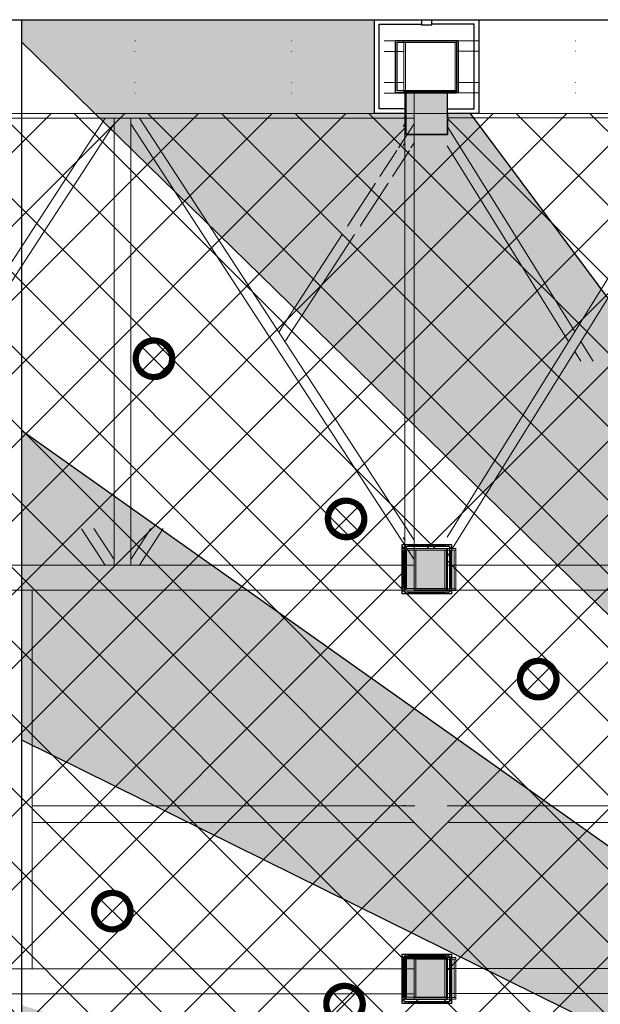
# Model space of a CAD drawing. Header units: millimetres. Extents: x -410 to 72073, y -3152 to 13830.
# Tile 30 of 92: x 4037 to 6823, y 9108 to 13830. Entities that reach past the tile are written whole.
import ezdxf

# ---------------------------------------------------------------- set-up
doc = ezdxf.new("R2010")
doc.units = ezdxf.units.MM
doc.linetypes.add('( Hidden )', pattern=[0.375, 0.25, -0.125])
for name, color, linetype, lineweight, true_color in [('A-CEILING-01', 7, 'Continuous', 5, 0xd56ca8), ('A-CEILING-08', 7, 'Continuous', 5, 0xd56ca8), ('M-MEP-ELLG-LIGHT', 5, 'Continuous', 15, 0x0000ff), ('XR-CP-DS$0$Level 24', 9, 'Continuous', 0, 0x808080)]:
    doc.layers.add(name, color=color, linetype=linetype, lineweight=lineweight, true_color=true_color)
doc.layers.add('A-CELING ELEMENT', color=1, linetype='Continuous')
doc.layers.add('Column', color=4, linetype='Continuous')
for name, color, linetype, lineweight in [('A-CLMN P', 1, 'Continuous', 30), ('A-FLOORING', 1, 'Continuous', 30), ('A-GENM', 13, 'Continuous', 9), ('A-HT', 253, 'Continuous', 30), ('A-LIGHT', 1, 'Continuous', 5), ('A-Wall & Column', 2, 'Continuous', 0), ('Q-SPCQ', 91, 'Continuous', 9), ('S-BEAM', 12, 'Continuous', 9)]:
    doc.layers.add(name, color=color, linetype=linetype, lineweight=lineweight)
doc.layers.add('RCP LAYOUT', color=9, linetype='Continuous', true_color=0x808080)
doc.layers.add('Z-TB-NONPLOT', color=9, linetype='Continuous', plot=False)
pattern_1 = [(45, (0, 0), (19.8873782, 72.9203868), [93.75, -18.75, 0, -18.75])]

# ---------------------------------------------------------------- blocks, each defined once
blk = doc.blocks.new('A$Cce852dd5')
at = {"layer": 'A-Wall & Column', "color": 8, "lineweight": 0, "true_color": 0x808080}
for p, q in [((-18, 9), (-18, 0)), ((-9, 18), (0, 18)), ((9, 18), (191, 18)), ((9, 15), (191, 15)), ((9, 12), (191, 12)), ((200, 18), (209, 18)), ((218, 9), (218, 0)), ((-18, -9), (-18, -191)), ((-15, -9), (-15, -191)), ((-12, -9), (-12, -191)), ((212, -9), (212, -191)), ((215, -9), (215, -191)), ((218, -9), (218, -191)), ((-18, -209), (-18, -200)), ((-9, -218), (0, -218)), ((9, -212), (191, -212)), ((9, -215), (191, -215)), ((9, -218), (191, -218)), ((209, -218), (200, -218)), ((218, -200), (218, -209))]:
    blk.add_line(p, q, dxfattribs=at)
for points in [[(0, 9), (-9, 18), (-18, 18), (-18, 9), (-9, 0)], [(-9, 0), (-18, 0), (-18, -9), (-9, -9)], [(9, 9), (9, 18), (0, 18), (0, 9)], [(200, 9), (200, 18), (191, 18), (191, 9)], [(209, 0), (218, 9), (218, 18), (209, 18), (200, 9)], [(209, -9), (218, -9), (218, 0), (209, 0)], [(-9, -191), (-18, -191), (-18, -200), (-9, -200)], [(-9, -200), (-18, -209), (-18, -218), (-9, -218), (0, -209)], [(0, -209), (0, -218), (9, -218), (9, -209)], [(191, -209), (191, -218), (200, -218), (200, -209)], [(200, -209), (209, -218), (218, -218), (218, -209), (209, -200)], [(209, -200), (218, -200), (218, -191), (209, -191)]]:
    blk.add_lwpolyline(points, dxfattribs=at)
blk.add_lwpolyline([(-9, -209), (209, -209), (209, 9), (-9, 9)], close=True, dxfattribs=at)
blk = doc.blocks.new('A$C81f607aa')
at = {"layer": 'A-HT', "true_color": 0x808080}
h = blk.add_hatch(color=8, dxfattribs=at)
h.dxf.hatch_style = 1
h.paths.add_polyline_path([(-9110, 13280), (-9110, 13480), (-9310, 13480), (-9310, 13280)])
at = {"layer": 'A-Wall & Column', "true_color": 0x808080}
h = blk.add_hatch(color=8, dxfattribs=at)
h.dxf.hatch_style = 1
h.paths.add_polyline_path([(-9109.9, 11294.2), (-9309.9, 11294.2), (-9309.9, 11094.2), (-9109.9, 11094.2)])
h = blk.add_hatch(color=8, dxfattribs=at)
h.dxf.hatch_style = 1
h.paths.add_polyline_path([(-9110, 9330), (-9310, 9330), (-9310, 9130), (-9110, 9130)])
at = {"layer": 'A-CLMN P', "color": 8, "lineweight": 25, "true_color": 0x808080}
for points in [[(-9310, 13380), (-9460, 13380), (-9460, 13830), (-9235, 13830), (-9235, 13805), (-9185, 13805), (-9185, 13830), (-8960, 13830), (-8960, 13380), (-9110, 13380)], [(-9310, 13402), (-9438, 13402), (-9438, 13808), (-9237, 13808)], [(-9110, 13402), (-8982, 13402), (-8982, 13808), (-9183, 13808)]]:
    blk.add_lwpolyline(points, dxfattribs=at)
for points in [[(-9360, 13730), (-9060, 13730), (-9060, 13480), (-9360, 13480)], [(-9352, 13722), (-9068, 13722), (-9068, 13488), (-9352, 13488)]]:
    blk.add_lwpolyline(points, close=True, dxfattribs=at)
at = {"layer": 'A-Wall & Column', "color": 8, "lineweight": -3, "true_color": 0x808080}
blk.add_lwpolyline([(-14850, 13830), (2000, 13830)], dxfattribs=at)
at = {"layer": 'A-Wall & Column', "color": 8, "true_color": 0x808080}
for points in [[(-9310, 13280), (-9110, 13280), (-9110, 13480), (-9310, 13480)], [(-9310, 9330), (-9110, 9330), (-9110, 9130), (-9310, 9130)], [(-9310, 9130), (-9110, 9130), (-9110, 9330), (-9310, 9330)]]:
    blk.add_lwpolyline(points, close=True, dxfattribs=at)
at = {"layer": 'A-Wall & Column', "color": 8, "lineweight": 0, "true_color": 0x808080}
blk.add_lwpolyline([(-9309.9, 11294.2), (-9109.9, 11294.2), (-9109.9, 11094.2), (-9309.9, 11094.2)], close=True, dxfattribs=at)
at = {"layer": 'Column', "color": 8, "lineweight": -3, "true_color": 0x808080}
blk.add_lwpolyline([(-9310, 13280), (-9110, 13280), (-9110, 13480), (-9310, 13480)], close=True, dxfattribs=at)
at = {"layer": 'Z-TB-NONPLOT', "color": 8, "lineweight": -3, "true_color": 0x808080}
for points in [[(-9328, 11312.2), (-9092, 11312.2), (-9092, 11076.2), (-9328, 11076.2)], [(-9328, 9348), (-9092, 9348), (-9092, 9112), (-9328, 9112)]]:
    blk.add_lwpolyline(points, close=True, dxfattribs=at)
at = {"color": 8, "lineweight": -3, "true_color": 0x808080}
for p in [(-9309.9, 11294.2), (-9310, 9330)]:
    blk.add_blockref('A$Cce852dd5', p, dxfattribs=at)
blk = doc.blocks.new('XR-CP-DS$0$ceiling element 01')
at = {"layer": 'A-CELING ELEMENT', "lineweight": 5, "true_color": 0x808080, "transparency": 33554687}
h = blk.add_hatch(dxfattribs=at)
h.set_pattern_fill('ANSI36', color=8, scale=300)
h.set_pattern_definition(pattern_1)
h.paths.add_polyline_path([(-425629.8, -157750.9, -0.039119), (-425655.9, -157707.5), (-427128.8, -158480.5, 0.039269), (-426963.6, -158744.9)])
h.paths.add_polyline_path([(-427216.5, -158526.6, -0.039231), (-427344.4, -158225.6), (-431924, -159775.1), (-429595.3, -159775.1)])
h.paths.add_polyline_path([(-427146.3, -156679.9, 0.039168), (-427262.3, -156968.3), (-425674.3, -157463.1, -0.03857), (-425655.4, -157416.9)])
h.paths.add_polyline_path([(-425704.2, -155604.7, 0.039168), (-426005.5, -155681.4), (-425472.4, -157256.8, -0.03857), (-425424.2, -157244.1)])
edge = h.paths.add_edge_path()
edge.add_line((-430171.7, -151115.1), (-430279.8, -151115.1))
edge.add_line((-430279.8, -151115.1), (-430279.8, -151215.1))
edge.add_line((-430279.8, -151215.1), (-430479.8, -151215.1))
edge.add_line((-430479.8, -151215.1), (-430479.8, -151115.1))
edge.add_line((-430479.8, -151115.1), (-430629.8, -151115.1))
edge.add_line((-430629.8, -151115.1), (-430629.8, -150665.1))
edge.add_line((-430629.8, -150665.1), (-432321.8, -150665.1))
edge.add_line((-432321.8, -150665.1), (-432321.8, -150772.9))
edge.add_line((-432321.8, -150772.9), (-426859.3, -156104.6))
edge.add_arc((-425365.2, -157562.3), 2087.3, 126.7377, 135.7079, ccw=False)
edge.add_line((-426613.8, -155889.5), (-430171.7, -151115.1))
edge = h.paths.add_edge_path()
edge.add_line((-424199.8, -150665.1), (-424199.8, -151115.1))
edge.add_line((-424199.8, -151115.1), (-424349.8, -151115.1))
edge.add_line((-424349.8, -151115.1), (-424349.8, -151215.1))
edge.add_line((-424349.8, -151215.1), (-424444.6, -151215.1))
edge.add_line((-424444.6, -151215.1), (-425069.6, -155496))
edge.add_arc((-425365.2, -157562.3), 2087.3, 72.8718, 81.8578, ccw=False)
edge.add_line((-424750.5, -155567.5), (-423223, -150665.1))
edge.add_line((-423223, -150665.1), (-424199.8, -150665.1))
h.paths.add_polyline_path([(-424567.7, -153182.9), (-424331.7, -153182.9), (-424331.7, -153418.9), (-424567.7, -153418.9)], flags=16)
h = blk.add_hatch(dxfattribs=at)
h.set_pattern_fill('ANSI36', color=8, scale=300)
h.set_pattern_definition(pattern_1)
h.paths.add_polyline_path([(-426846.1, -159033.2, -0.036239), (-427043, -158804), (-428346.2, -159775.1), (-427588, -159775.1)])
h.paths.add_polyline_path([(-427423.6, -157908.4, -0.039197), (-427452.5, -157582.9), (-432321.8, -157641.9), (-432321.8, -158745.1)])
h.paths.add_polyline_path([(-425674.9, -157660.7, -0.038923), (-425686.3, -157611.6), (-427325.9, -157891.7, 0.039228), (-427250.5, -158193.8)])
h.paths.add_polyline_path([(-425560.1, -157303.4, -0.038492), (-425518.1, -157276.7), (-426291, -155804.1, 0.039154), (-426553.9, -155969.8)])
h.paths.add_polyline_path([(-426337.7, -155715.3, -0.039172), (-426037.7, -155586.2), (-427702.8, -150665.1), (-428988.4, -150665.1)])
h = blk.add_hatch(dxfattribs=at)
h.set_pattern_fill('ANSI36', color=8, scale=200)
h.set_pattern_definition([(45, (0, 0), (13.2582521, 48.6135912), [62.5, -12.5, 0, -12.5])])
h.paths.add_polyline_path([(-427235.6, -156635.7, -0.03916), (-427068.3, -156355.4), (-432321.8, -152634.9), (-432321.8, -154121.3)])
h.paths.add_polyline_path([(-425454.1, -150665.1), (-426550.3, -150665.1), (-425721.8, -155505.6, -0.039276), (-425395.8, -155475.2)])
h.paths.add_polyline_path([(-425690.1, -157561.6, -0.038719), (-425686, -157511.7), (-427331.8, -157271.4, 0.039193), (-427353.2, -157581.7)], flags=17)
h.paths.add_polyline_path([(-425084.2, -155595.8, 0.039193), (-425394.6, -155575.9), (-425374.5, -157239, -0.038719), (-425324.5, -157241.6)], flags=17)
h.paths.add_polyline_path([(-423965.7, -156152.8, 0.996512), (-426776.1, -158963.3), (-425599.9, -157787, -0.900286), (-425184.4, -157294.8), (-424476.2, -156294.7), (-424567.8, -156294.7), (-424567.8, -156058.7), (-424331.8, -156058.7), (-424331.8, -156294.7), (-424476.2, -156294.7), (-425184.4, -157294.8, -0.042192), (-425142, -157329.1)])
h = blk.add_hatch(dxfattribs=at)
h.set_pattern_fill('ANSI36', color=8, scale=300)
h.set_pattern_definition(pattern_1)
h.paths.add_polyline_path([(-432321.8, -155391.8), (-432321.8, -156542.9), (-427430.1, -157257, -0.039171), (-427357.2, -156938.7)])
h.paths.add_polyline_path([(-426787.8, -156174.5, 0.039154), (-426986.9, -156413.1), (-425629.6, -157374.3, -0.038492), (-425597.6, -157336.2)])
h.paths.add_polyline_path([(-424491.1, -155778.6, 0.039227), (-424780.5, -155663.9), (-425275.3, -157251.9, -0.038923), (-425228.3, -157269.8)])
h.paths.add_polyline_path([(-423119.8, -154379.5), (-423119.8, -153004.8), (-424446.3, -155688.1, -0.039269), (-424164.6, -155854.8)])
h.paths.add_polyline_path([(-430497.8, -156058.7), (-430497.8, -156294.7), (-430261.8, -156294.7), (-430261.8, -156058.7)], flags=0)
h.paths.add_polyline_path([(-430497.8, -156058.7), (-430261.8, -156058.7), (-430261.8, -156294.7), (-430497.8, -156294.7)], flags=16)
at = {"layer": 'A-CELING ELEMENT', "color": 8, "linetype": '( Hidden )', "lineweight": -3, "ltscale": 10, "true_color": 0x808080}
blk.add_lwpolyline([(-427588, -159775.1), (-432321.8, -159775.1), (-432321.8, -150665.1), (-423119.8, -150665.1), (-423119.8, -155306.9), (-427588, -159775.1)], dxfattribs=at)
at = {"layer": 'A-CELING ELEMENT', "color": 8, "lineweight": -3, "true_color": 0x808080}
for points in [[(-426859.3, -156104.6), (-432321.8, -150772.9)], [(-430171.7, -151115.1), (-426613.8, -155889.5)], [(-432321.8, -152634.9), (-427068.3, -156355.4)], [(-427235.6, -156635.7), (-432321.8, -154121.3)]]:
    blk.add_lwpolyline(points, dxfattribs=at)
at = {"layer": 'A-FLOORING', "color": 8, "lineweight": -3, "true_color": 0x808080}
blk.add_lwpolyline([(-430629.8, -150665.1), (-430129.8, -150665.1), (-430129.8, -151115.1), (-430279.8, -151115.1), (-430279.8, -151215.1), (-430479.8, -151215.1), (-430479.8, -151115.1), (-430629.8, -151115.1), (-430629.8, -150665.1)], dxfattribs=at)
blk = doc.blocks.new('*U93')
at = {"lineweight": 0}
h = blk.add_hatch(dxfattribs=at)
h.set_pattern_fill('ANSI31', color=0)
h.set_pattern_definition([(45, (0, 0), (-0.08838835, 0.08838835), [])])
h.paths.add_polyline_path([(-70.7, 70.7), (-53, 53, -0.414214), (53, 53), (70.7, 70.7, 0.414214)])
h.paths.add_polyline_path([(75, 0, -0.198912), (53, -53), (70.7, -70.7, 0.198912), (100, 0, 0.198912), (70.7, 70.7), (53, 53, -0.198912)])
h.paths.add_polyline_path([(-53, -53), (-70.7, -70.7, 0.414214), (70.7, -70.7), (53, -53, -0.414214)])
h.paths.add_polyline_path([(-75, 0, -0.198912), (-53, 53), (-70.7, 70.7, 0.198912), (-100, 0, 0.198912), (-70.7, -70.7), (-53, -53, -0.198912)])
at = {"color": 0}
for p, q in [((-53, 53), (53, -53)), ((-53, -53), (53, 53))]:
    blk.add_line(p, q, dxfattribs=at)
at = {"color": 0, "lineweight": 0}
for radius in [100, 75]:
    blk.add_circle((0, 0), radius, dxfattribs=at)
blk = doc.blocks.new('A$C98a85b24')
at = {"layer": 'M-MEP-ELLG-LIGHT', "color": 8, "true_color": 0x808080}
for p in [(491.2, 12203.7), (1413, 11435.5), (2334.9, 10667.2), (291.4, 9554.4), (1405.5, 9108.6)]:
    blk.add_blockref('*U93', p, dxfattribs=at)
blk = doc.blocks.new('A$C9bf954c9')
at = {"layer": 'A-CEILING-01', "true_color": 0x808080}
h = blk.add_hatch(dxfattribs=at)
h.set_pattern_fill('ANSI37', color=8, scale=2000)
h.set_pattern_definition([(45, (0, 0), (-176.7767, 176.7767), []), (135, (0, 0), (-176.7767, -176.7767), [])])
edge = h.paths.add_edge_path()
edge.add_line((17350, 13380), (12020, 13380))
edge.add_line((12020, 13380), (12020, 13280))
edge.add_line((12020, 13280), (11820, 13280))
edge.add_line((11820, 13280), (11820, 13380))
edge.add_line((11820, 13380), (6090, 13380))
edge.add_line((6090, 13380), (6090, 13280))
edge.add_line((6090, 13280), (5890, 13280))
edge.add_line((5890, 13280), (5890, 13380))
edge.add_line((5890, 13380), (350, 13380))
edge.add_line((350, 13380), (200, 13380))
edge.add_line((200, 13380), (200, 4520))
edge.add_line((200, 4520), (650, 4520))
edge.add_line((650, 4520), (650, 4220))
edge.add_line((650, 4220), (200, 4220))
edge.add_line((200, 4220), (200, 3270))
edge.add_line((200, 3270), (3945, 3270))
edge.add_line((3945, 3270), (3945, 3920))
edge.add_line((3945, 3920), (6135, 3920))
edge.add_line((6135, 3920), (6135, 3270))
edge.add_line((6135, 3270), (9805, 3270))
edge.add_line((9805, 3270), (9805, 3070))
edge.add_line((9805, 3070), (10125.7, 3070))
edge.add_line((10125.7, 3070), (10125.7, 3423))
edge.add_line((10125.7, 3423), (11242.1, 4539.4))
edge.add_line((11242.1, 4539.4), (10770.1, 5011.3))
edge.add_line((10770.1, 5011.3), (11904.4, 6145.6))
edge.add_line((11904.4, 6145.6), (14298.8, 8540))
edge.add_line((14298.8, 8540), (14450, 8540))
edge.add_line((14450, 8540), (14450, 9620))
edge.add_line((14450, 9620), (14450, 12330))
edge.add_arc((15200, 12330), 750, 90, 180, ccw=False)
edge.add_line((15200, 13080), (17350, 13080))
edge.add_line((17350, 13080), (17350, 13380))
h.paths.add_polyline_path([(5890.1, 11294.2), (6090.1, 11294.2), (6090.1, 11094.2), (5890.1, 11094.2)], flags=16)
h.paths.add_polyline_path([(5890.1, 9330), (6090.1, 9330), (6090.1, 9130), (5890.1, 9130)], flags=16)
h.paths.add_polyline_path([(5890, 8418.4), (6090, 8418.4), (6090, 8218.4), (5890, 8218.4)], flags=16)
h.paths.add_polyline_path([(5890, 6030), (6090, 6030), (6090, 5830), (5890, 5830)], flags=16)
h.paths.add_polyline_path([(11820, 8418.4), (12020, 8418.4), (12020, 8218.4), (11820, 8218.4)], flags=16)
h.paths.add_polyline_path([(11820, 9330), (12020, 9330), (12020, 9130), (11820, 9130)], flags=16)
h.paths.add_polyline_path([(11820.1, 11294.2), (12020.1, 11294.2), (12020.1, 11094.2), (11820.1, 11094.2)], flags=16)
at = {"layer": 'A-CEILING-01', "color": 8, "true_color": 0x808080}
blk.add_lwpolyline([(11820, 13380), (6090, 13380), (6090, 13280), (5890, 13280), (5890, 13380), (350, 13380), (200, 13380), (200, 4520), (650, 4520), (650, 4220), (200, 4220), (200, 3270), (3945, 3270), (3945, 3920), (6135, 3920), (6135, 3270), (9805, 3270), (9805, 3070), (10125.7, 3070), (10125.7, 3423), (11240.4, 4537.7)], dxfattribs=at)
for points in [[(5890.1, 11294.2), (6090.1, 11294.2), (6090.1, 11094.2), (5890.1, 11094.2)], [(5890.1, 11294.2), (6090.1, 11294.2), (6090.1, 11094.2), (5890.1, 11094.2)], [(5890.1, 9330), (6090.1, 9330), (6090.1, 9130), (5890.1, 9130)], [(5890.1, 9330), (6090.1, 9330), (6090.1, 9130), (5890.1, 9130)]]:
    blk.add_lwpolyline(points, close=True, dxfattribs=at)
at = {"layer": 'XR-CP-DS$0$Level 24', "color": 8, "linetype": 'Continuous', "lineweight": 0, "true_color": 0x808080}
blk.add_line((350, 13380), (17200, 13380), dxfattribs=at)
at = {"color": 8, "true_color": 0x808080}
blk.add_blockref('A$C81f607aa', (15200, 0), dxfattribs=at)
at = {"layer": 'A-CEILING-08', "color": 8, "lineweight": 0, "true_color": 0x808080}
blk.add_blockref('XR-CP-DS$0$ceiling element 01', (436369.8, 164495.1), dxfattribs=at)
at = {"layer": 'A-LIGHT', "color": 8, "true_color": 0x808080}
blk.add_blockref('A$C98a85b24', (4190, 0), dxfattribs=at)
blk = doc.blocks.new('A$C256bf26b')
blk.add_blockref('A$C9bf954c9', (0, 0))
blk = doc.blocks.new('DIAL-LT-NDE-ZZ-M3-S-201_rvt-6-RCP-Store 05 at Node L5 Level')
at = {"layer": 'A-GENM', "color": 7}
for p, q in [((-516948.3, 155763.7), (-516917.1, 155763.7)), ((-516917.1, 155763.7), (-516917.1, 155753.1)), ((-516837.1, 155753), (-516837.1, 155763.7)), ((-516837.1, 155763.7), (-516805.8, 155763.7)), ((-515477.3, 153722), (-515477.3, 153719.9)), ((-516958.8, 153618.9), (-516959.1, 153618.9))]:
    blk.add_line(p, q, dxfattribs=at)
at = {"layer": 'A-GENM', "color": 7, "flags": 128}
for points in [[(-516959.1, 155763.7), (-516958.8, 155763.7), (-516958, 155763.7), (-516956.7, 155763.7), (-516955, 155763.7), (-516953, 155763.7), (-516950.7, 155763.7), (-516948.3, 155763.7)], [(-516917.1, 155753.1), (-516917.1, 155749.8), (-516917.1, 155746.7), (-516917.1, 155743.9), (-516917.1, 155741.4), (-516917.1, 155739.3), (-516917.1, 155737.8), (-516917.1, 155736.9), (-516917.1, 155736.6)], [(-516837.1, 155736.5), (-516837.1, 155736.8), (-516837.1, 155737.7), (-516837.1, 155739.3), (-516837.1, 155741.3), (-516837.1, 155743.8), (-516837.1, 155746.7), (-516837.1, 155749.8), (-516837.1, 155753)], [(-516805.8, 155763.7), (-516803.5, 155763.7), (-516801.2, 155763.7), (-516799.1, 155763.7), (-516797.4, 155763.7), (-516796.2, 155763.7), (-516795.4, 155763.7), (-516795.1, 155763.7)], [(-515477.3, 153738.5), (-515477.3, 153738.2), (-515477.3, 153737.3), (-515477.3, 153735.8), (-515477.3, 153733.7), (-515477.3, 153731.2), (-515477.3, 153728.3), (-515477.3, 153725.2), (-515477.3, 153722)]]:
    blk.add_lwpolyline(points, dxfattribs=at)
at = {"layer": 'A-GENM', "color": 7}
blk.add_ellipse((-515477.1, 155775.6), major_axis=(0, 12), ratio=0.000289, start_param=3.141593, end_param=4.487989, dxfattribs=at)
at = {"layer": 'Q-SPCQ', "color": 7}
for p, q in [((-516817, 156133.7), (-516815, 156133.7)), ((-516817, 156133.7), (-516815, 156133.7)), ((-516067, 156133.6), (-516065, 156133.6)), ((-516067, 156133.6), (-516065, 156133.6)), ((-515621.9, 156133.6), (-515527.1, 156133.6)), ((-515621.9, 156133.6), (-515527.1, 156133.6)), ((-515527.1, 156125.6), (-515527.1, 155891.6)), ((-515527.1, 156125.6), (-515519.1, 156125.6)), ((-515273.8, 156133.6), (-515527, 156133.6)), ((-515527, 156125.6), (-515527, 156133.6)), ((-515527, 156125.6), (-515273.8, 156125.6)), ((-515519.1, 155891.6), (-515519.1, 156125.6)), ((-516815.1, 156083.7), (-516817.1, 156083.7)), ((-516815.1, 156083.7), (-516817.1, 156083.7)), ((-516065.1, 156083.6), (-516067.1, 156083.6)), ((-516065.1, 156083.6), (-516067.1, 156083.6)), ((-515527.1, 156083.6), (-515621.9, 156083.6)), ((-515527.1, 156083.6), (-515621.9, 156083.6)), ((-516817.1, 155933.7), (-516815.1, 155933.7)), ((-516817.1, 155933.7), (-516815.1, 155933.7)), ((-516067.1, 155933.6), (-516065.1, 155933.6)), ((-516067.1, 155933.6), (-516065.1, 155933.6)), ((-515621.9, 155933.6), (-515527.1, 155933.6)), ((-515621.9, 155933.6), (-515527.1, 155933.6)), ((-515519.1, 155891.6), (-515527.1, 155891.6)), ((-515273.8, 155891.6), (-515527.1, 155891.6)), ((-515527.1, 155883.6), (-515527.1, 155891.6)), ((-516815.1, 155883.7), (-516817.1, 155883.7)), ((-516815.1, 155883.7), (-516817.1, 155883.7)), ((-516065.1, 155883.6), (-516067.1, 155883.6)), ((-516065.1, 155883.6), (-516067.1, 155883.6)), ((-515527.1, 155883.6), (-515621.9, 155883.6)), ((-515527.1, 155883.6), (-515621.9, 155883.6)), ((-515527.1, 155883.6), (-515273.8, 155883.6)), ((-515477, 155785.6), (-515477, 155883.6)), ((-515477, 155785.6), (-515477, 155883.6)), ((-515277, 155883.6), (-515277, 155882.8)), ((-515277, 155883.6), (-515277, 155882.8)), ((-516948.3, 155763.7), (-518346.3, 155763.8)), ((-516948.3, 155763.7), (-518346.3, 155763.8)), ((-518337.2, 153646.8), (-516959.1, 155763.7)), ((-518337.2, 153646.8), (-516959.1, 155763.7)), ((-516948.3, 155763.7), (-516917.1, 155763.7)), ((-516907.5, 155763.7), (-516948.3, 155763.7)), ((-516907.5, 155763.7), (-516948.3, 155763.7)), ((-516917.2, 153618.9), (-516917.1, 155753.1)), ((-516917.2, 153618.9), (-516917.1, 155753.1)), ((-516917.1, 155753.1), (-516917.1, 155763.7)), ((-516907.5, 155763.7), (-516917.1, 155763.7)), ((-516917.1, 155763.7), (-516917.1, 155753.1)), ((-516917.1, 155753.1), (-516917.1, 155763.7)), ((-516907.5, 155763.7), (-516917.1, 155763.7)), ((-516846.7, 155763.7), (-516907.5, 155763.7)), ((-516846.7, 155763.7), (-516907.5, 155763.7)), ((-516846.7, 155763.7), (-516907.5, 155763.7)), ((-516846.7, 155763.7), (-516907.5, 155763.7)), ((-516837.1, 155763.7), (-516846.7, 155763.7)), ((-515477.1, 155763.6), (-516846.7, 155763.7)), ((-516837.1, 155763.7), (-516846.7, 155763.7)), ((-515477.1, 155763.6), (-516846.7, 155763.7)), ((-516837.1, 155753), (-516837.2, 153618.9)), ((-516837.1, 155753), (-516837.2, 153618.9)), ((-516837.1, 155763.7), (-516837.1, 155753)), ((-516837.1, 155753), (-516837.1, 155763.7)), ((-516837.1, 155763.7), (-516805.8, 155763.7)), ((-516837.1, 155763.7), (-516837.1, 155753)), ((-516795.1, 155763.7), (-515477.3, 153738.5)), ((-516795.1, 155763.7), (-515477.3, 153738.5)), ((-515477.2, 153698.8), (-515477, 155783.6)), ((-515477.2, 153698.8), (-515477, 155783.6)), ((-516917.1, 155736.6), (-518295.7, 153619)), ((-516917.1, 155736.6), (-518295.7, 153619)), ((-515477.2, 153646.8), (-516837.1, 155736.5)), ((-515477.2, 153646.8), (-516837.1, 155736.5)), ((-515552.2, 155620.5), (-515477.1, 155735.9)), ((-515641.6, 155483.1), (-515560, 155608.5)), ((-515500.4, 155608.4), (-515582, 155483.1)), ((-515477.1, 155644.3), (-515492.6, 155620.4)), ((-515796.6, 155245), (-515662.5, 155451.1)), ((-515602.8, 155451.1), (-515737, 155245)), ((-516127.2, 154737.2), (-515822.7, 155205)), ((-515763, 155205), (-516094.9, 154695.1)), ((-516959.1, 153618.9), (-517073.2, 153794.3)), ((-517013.6, 153794.4), (-516917.2, 153646.3)), ((-516837.2, 153646.5), (-516740.8, 153794.6)), ((-516681.1, 153794.6), (-516795.5, 153618.9)), ((-515477.3, 153722), (-515477.3, 153719.9)), ((-515274, 153752.9), (-515273.8, 153753.2)), ((-515274, 153752.9), (-515273.8, 153753.2)), ((-515474, 153698.8), (-515477.2, 153698.8)), ((-515474, 153698.8), (-515477.2, 153698.8)), ((-515277.2, 153698.6), (-515477.2, 153698.6)), ((-515477.2, 153690.6), (-515477.2, 153698.6)), ((-515477.2, 153690.6), (-515477.2, 153506.6)), ((-515477.2, 153690.6), (-515469.2, 153690.6)), ((-515477.2, 153690.6), (-515277.2, 153690.6)), ((-515469.2, 153506.6), (-515469.2, 153690.6)), ((-515285.2, 153690.6), (-515285.2, 153506.6)), ((-515285.2, 153690.6), (-515277.2, 153690.6)), ((-515277.2, 153690.6), (-515277.2, 153698.6)), ((-515277.2, 153506.6), (-515277.2, 153690.6)), ((-516917.2, 153618.9), (-516907.6, 153618.9)), ((-516917.2, 153618.9), (-516907.6, 153618.9)), ((-516907.6, 153618.9), (-516846.8, 153618.9)), ((-516907.6, 153618.9), (-516846.8, 153618.9)), ((-516846.8, 153618.9), (-516837.2, 153618.9)), ((-516846.8, 153618.9), (-516837.2, 153618.9)), ((-515273.8, 153658.4), (-515274, 153658)), ((-515273.8, 153658.4), (-515274, 153658)), ((-516846.8, 153498.9), (-516907.6, 153498.9)), ((-516846.8, 153498.9), (-516907.6, 153498.9)), ((-515469.2, 153506.6), (-515477.2, 153506.6)), ((-515277.2, 153506.6), (-515477.2, 153506.6)), ((-515477.2, 153498.6), (-515477.2, 153506.6)), ((-515477.2, 153498.6), (-515277.2, 153498.6)), ((-515277.2, 153506.6), (-515285.2, 153506.6)), ((-515277.2, 153498.6), (-515277.2, 153506.6)), ((-515277.3, 151738), (-515477.3, 151738)), ((-515477.3, 151730), (-515477.3, 151738)), ((-515477.3, 151730), (-515477.3, 151546)), ((-515477.3, 151730), (-515469.3, 151730)), ((-515477.3, 151730), (-515277.3, 151730)), ((-515469.3, 151546), (-515469.3, 151730)), ((-515285.3, 151730), (-515285.3, 151546)), ((-515285.3, 151730), (-515277.3, 151730)), ((-515277.3, 151730), (-515277.3, 151738)), ((-515277.3, 151546), (-515277.3, 151730)), ((-515277.4, 151546), (-515477.4, 151546)), ((-515477.4, 151538), (-515477.4, 151546)), ((-515469.3, 151546), (-515477.3, 151546)), ((-515277.3, 151546), (-515285.3, 151546)), ((-515277.4, 151538), (-515277.4, 151546)), ((-515477.4, 151538), (-515277.4, 151538))]:
    blk.add_line(p, q, dxfattribs=at)
at = {"layer": 'Q-SPCQ', "color": 7, "flags": 128}
for points in [[(-516959.1, 155763.7), (-516958.8, 155763.7), (-516958, 155763.7), (-516956.7, 155763.7), (-516955, 155763.7), (-516953, 155763.7), (-516950.7, 155763.7), (-516948.3, 155763.7)], [(-516917.1, 155753.1), (-516917.1, 155749.8), (-516917.1, 155746.7), (-516917.1, 155743.9), (-516917.1, 155741.4), (-516917.1, 155739.3), (-516917.1, 155737.8), (-516917.1, 155736.9), (-516917.1, 155736.6)], [(-516837.1, 155736.5), (-516837.1, 155736.8), (-516837.1, 155737.7), (-516837.1, 155739.3), (-516837.1, 155741.3), (-516837.1, 155743.8), (-516837.1, 155746.7), (-516837.1, 155749.8), (-516837.1, 155753)], [(-516805.8, 155763.7), (-516803.5, 155763.7), (-516801.2, 155763.7), (-516799.1, 155763.7), (-516797.4, 155763.7), (-516796.2, 155763.7), (-516795.4, 155763.7), (-516795.1, 155763.7)], [(-515477.3, 153738.5), (-515477.3, 153738.2), (-515477.3, 153737.3), (-515477.3, 153735.8), (-515477.3, 153733.7), (-515477.3, 153731.2), (-515477.3, 153728.3), (-515477.3, 153725.2), (-515477.3, 153722)]]:
    blk.add_lwpolyline(points, dxfattribs=at)
at = {"layer": 'Q-SPCQ', "color": 7}
blk.add_ellipse((-515477.1, 155775.6), major_axis=(0, 12), ratio=0.000289, start_param=3.141593, end_param=4.487989, dxfattribs=at)
at = {"layer": 'S-BEAM', "color": 7}
for p, q in [((-518306.4, 153619), (-516907.6, 153618.9)), ((-518306.4, 153619), (-516907.6, 153618.9)), ((-516907.6, 153618.9), (-516846.8, 153618.9)), ((-516907.6, 153618.9), (-516846.8, 153618.9)), ((-516846.8, 153618.9), (-515477.2, 153618.8)), ((-516846.8, 153618.9), (-515477.2, 153618.8)), ((-515477.2, 153498.8), (-521208.1, 153499.2)), ((-515477.2, 153498.8), (-521208.1, 153499.2)), ((-517319.9, 153498.7), (-517380.7, 153498.7)), ((-517319.9, 153498.7), (-517380.7, 153498.7)), ((-517310.3, 153498.7), (-517319.9, 153498.7)), ((-517310.3, 153498.7), (-517319.9, 153498.7)), ((-517310.3, 153498.7), (-517310.4, 151684)), ((-517310.3, 153498.7), (-517310.4, 151684)), ((-517310.3, 152465.3), (-515474.1, 152465.3)), ((-517310.3, 152465.3), (-517310.3, 152455.7)), ((-517310.3, 152465.3), (-515474.1, 152465.3)), ((-517310.3, 152465.3), (-517310.3, 152455.7)), ((-517310.3, 152455.7), (-517310.3, 152394.9)), ((-517310.3, 152455.7), (-517310.3, 152394.9)), ((-515274.1, 152465.1), (-515273.8, 152465.1)), ((-515274.1, 152465.1), (-515273.8, 152465.1)), ((-517310.3, 152394.9), (-517310.3, 152385.3)), ((-517310.3, 152394.9), (-517310.3, 152385.3)), ((-515474.1, 152385.3), (-517310.3, 152385.3)), ((-515474.1, 152385.3), (-517310.3, 152385.3)), ((-515273.8, 152385.1), (-515274.1, 152385.1)), ((-515273.8, 152385.1), (-515274.1, 152385.1)), ((-520715.1, 151684), (-515477.3, 151684)), ((-520715.1, 151684), (-515477.3, 151684)), ((-515274.2, 151683.8), (-515273.8, 151683.8)), ((-515274.2, 151683.8), (-515273.8, 151683.8)), ((-515477.3, 151564), (-520713.1, 151564)), ((-515477.3, 151564), (-520713.1, 151564)), ((-515273.8, 151563.8), (-515274.2, 151563.8)), ((-515273.8, 151563.8), (-515274.2, 151563.8))]:
    blk.add_line(p, q, dxfattribs=at)
blk = doc.blocks.new('DIAL-LT-NDE-ZZ-M3-S-201_rvt-7-RCP-Store 04 at Node L5 Level')
at = {"layer": 'A-GENM', "color": 7}
blk.add_line((-515477.3, 153722), (-515477.3, 153719.9), dxfattribs=at)
at = {"layer": 'A-GENM', "color": 7, "flags": 128}
blk.add_lwpolyline([(-515477.3, 153738.5), (-515477.3, 153738.2), (-515477.3, 153737.3), (-515477.3, 153735.8), (-515477.3, 153733.7), (-515477.3, 153731.2), (-515477.3, 153728.3), (-515477.3, 153725.2), (-515477.3, 153722)], dxfattribs=at)
at = {"layer": 'A-GENM', "color": 7}
blk.add_ellipse((-515477.1, 155775.6), major_axis=(0, 12), ratio=0.000289, start_param=3.141593, end_param=4.487989, dxfattribs=at)
at = {"layer": 'Q-SPCQ', "color": 7}
for p, q in [((-515227, 156133.6), (-515485.6, 156133.6)), ((-515485.6, 156125.6), (-515227, 156125.6)), ((-515235.1, 156125.6), (-515235.1, 155891.6)), ((-515235.1, 156125.6), (-515227.1, 156125.6)), ((-515227.1, 155891.6), (-515227.1, 156125.6)), ((-515227, 156133.6), (-515125.9, 156133.6)), ((-515227, 156133.6), (-515125.9, 156133.6)), ((-515227, 156125.6), (-515227, 156133.6)), ((-514659.1, 156133.5), (-514657.1, 156133.5)), ((-514659.1, 156133.5), (-514657.1, 156133.5)), ((-515125.9, 156083.6), (-515227.1, 156083.6)), ((-515125.9, 156083.6), (-515227.1, 156083.6)), ((-514657.1, 156083.5), (-514659.1, 156083.5)), ((-514657.1, 156083.5), (-514659.1, 156083.5)), ((-515227.1, 155933.6), (-515125.9, 155933.6)), ((-515227.1, 155933.6), (-515125.9, 155933.6)), ((-514659.1, 155933.5), (-514657.1, 155933.5)), ((-514659.1, 155933.5), (-514657.1, 155933.5)), ((-515227.1, 155891.6), (-515485.6, 155891.6)), ((-515227.1, 155891.6), (-515235.1, 155891.6)), ((-515227.1, 155883.6), (-515227.1, 155891.6)), ((-515485.6, 155883.6), (-515227.1, 155883.6)), ((-515477, 155785.6), (-515477, 155883.6)), ((-515477, 155785.6), (-515477, 155883.6)), ((-515277, 155883.6), (-515277, 155882.8)), ((-515277, 155883.6), (-515277, 155882.8)), ((-515125.9, 155883.6), (-515227.1, 155883.6)), ((-515125.9, 155883.6), (-515227.1, 155883.6)), ((-514657.1, 155883.5), (-514659.1, 155883.5)), ((-514657.1, 155883.5), (-514659.1, 155883.5)), ((-515477.1, 155763.6), (-515485.6, 155763.6)), ((-515477.1, 155763.6), (-515485.6, 155763.6)), ((-515477.2, 153698.8), (-515477, 155783.6)), ((-515477.2, 153698.8), (-515477, 155783.6)), ((-515274, 153752.9), (-514026.1, 155763.5)), ((-515274, 153752.9), (-514026.1, 155763.5)), ((-514015.6, 155763.5), (-515273.9, 155763.6)), ((-514015.6, 155763.5), (-515273.9, 155763.6)), ((-515485.6, 155722.9), (-515477.1, 155735.9)), ((-513987.1, 155731.6), (-515274, 153658)), ((-513987.1, 155731.6), (-515274, 153658)), ((-515273.9, 155724.9), (-514662.2, 154738.7)), ((-515477.1, 155644.3), (-515485.6, 155631.2)), ((-514691.6, 154691.3), (-515273.9, 155630.1)), ((-514632.7, 154691.3), (-514574, 154596.6)), ((-514632.9, 154596.6), (-514662.2, 154643.9)), ((-515485.6, 153751.3), (-515477.3, 153738.5)), ((-515485.6, 153751.3), (-515477.3, 153738.5)), ((-515477.3, 153722), (-515477.3, 153719.9)), ((-515474, 153698.8), (-515477.2, 153698.8)), ((-515474, 153698.8), (-515477.2, 153698.8)), ((-515277.2, 153698.6), (-515477.2, 153698.6)), ((-515477.2, 153690.6), (-515477.2, 153698.6)), ((-515477.2, 153690.6), (-515477.2, 153506.6)), ((-515477.2, 153690.6), (-515469.2, 153690.6)), ((-515477.2, 153690.6), (-515277.2, 153690.6)), ((-515469.2, 153506.6), (-515469.2, 153690.6)), ((-515285.2, 153690.6), (-515285.2, 153506.6)), ((-515285.2, 153690.6), (-515277.2, 153690.6)), ((-515277.2, 153690.6), (-515277.2, 153698.6)), ((-515277.2, 153506.6), (-515277.2, 153690.6)), ((-515477.2, 153646.8), (-515485.6, 153659.6)), ((-515477.2, 153646.8), (-515485.6, 153659.6)), ((-515469.2, 153506.6), (-515477.2, 153506.6)), ((-515277.2, 153506.6), (-515477.2, 153506.6)), ((-515477.2, 153498.6), (-515477.2, 153506.6)), ((-515477.2, 153498.6), (-515277.2, 153498.6)), ((-515277.2, 153506.6), (-515285.2, 153506.6)), ((-515277.2, 153498.6), (-515277.2, 153506.6)), ((-515277.3, 151738), (-515477.3, 151738)), ((-515477.3, 151730), (-515477.3, 151738)), ((-515477.3, 151730), (-515477.3, 151546)), ((-515477.3, 151730), (-515469.3, 151730)), ((-515477.3, 151730), (-515277.3, 151730)), ((-515469.3, 151546), (-515469.3, 151730)), ((-515285.3, 151730), (-515285.3, 151546)), ((-515285.3, 151730), (-515277.3, 151730)), ((-515277.3, 151730), (-515277.3, 151738)), ((-515277.3, 151546), (-515277.3, 151730)), ((-515277.4, 151546), (-515477.4, 151546)), ((-515477.4, 151538), (-515477.4, 151546)), ((-515469.3, 151546), (-515477.3, 151546)), ((-515277.3, 151546), (-515285.3, 151546)), ((-515277.4, 151538), (-515277.4, 151546)), ((-515477.4, 151538), (-515277.4, 151538))]:
    blk.add_line(p, q, dxfattribs=at)
at = {"layer": 'Q-SPCQ', "color": 7, "flags": 128}
blk.add_lwpolyline([(-515477.3, 153738.5), (-515477.3, 153738.2), (-515477.3, 153737.3), (-515477.3, 153735.8), (-515477.3, 153733.7), (-515477.3, 153731.2), (-515477.3, 153728.3), (-515477.3, 153725.2), (-515477.3, 153722)], dxfattribs=at)
at = {"layer": 'Q-SPCQ', "color": 7}
blk.add_ellipse((-515477.1, 155775.6), major_axis=(0, 12), ratio=0.000289, start_param=3.141593, end_param=4.487989, dxfattribs=at)
at = {"layer": 'S-BEAM', "color": 7}
for p, q in [((-515485.6, 153618.8), (-515477.2, 153618.8)), ((-515485.6, 153618.8), (-515477.2, 153618.8)), ((-515274, 153618.8), (-512518.3, 153618.6)), ((-515274, 153618.8), (-512518.3, 153618.6)), ((-515477.2, 153498.8), (-515485.6, 153498.8)), ((-515477.2, 153498.8), (-515485.6, 153498.8)), ((-509547.2, 153498.4), (-515274.1, 153498.8)), ((-509547.2, 153498.4), (-515274.1, 153498.8)), ((-515485.6, 152465.3), (-515474.1, 152465.3)), ((-515485.6, 152465.3), (-515474.1, 152465.3)), ((-515274.1, 152465.1), (-513435.3, 152465)), ((-515274.1, 152465.1), (-513435.3, 152465)), ((-515474.1, 152385.3), (-515485.6, 152385.3)), ((-515474.1, 152385.3), (-515485.6, 152385.3)), ((-513435.3, 152385), (-515274.1, 152385.1)), ((-513435.3, 152385), (-515274.1, 152385.1)), ((-515485.6, 151684), (-515477.3, 151684)), ((-515485.6, 151684), (-515477.3, 151684)), ((-515274.2, 151683.8), (-509547.3, 151683.6)), ((-515274.2, 151683.8), (-509547.3, 151683.6)), ((-515477.3, 151564), (-515485.6, 151564)), ((-515477.3, 151564), (-515485.6, 151564)), ((-509547.3, 151563.6), (-515274.2, 151563.8)), ((-509547.3, 151563.6), (-515274.2, 151563.8))]:
    blk.add_line(p, q, dxfattribs=at)
blk = doc.blocks.new('A$Cbdc54e46')
at = {"color": 100, "lineweight": 5}
blk.add_blockref('DIAL-LT-NDE-ZZ-M3-S-201_rvt-6-RCP-Store 05 at Node L5 Level', (503706.9, -156235.5), dxfattribs=at)
at = {"color": 180, "lineweight": 5}
blk.add_blockref('DIAL-LT-NDE-ZZ-M3-S-201_rvt-7-RCP-Store 04 at Node L5 Level', (503662, -156234.9), dxfattribs=at)
blk = doc.blocks.new('A$Cf662d679')
blk.add_blockref('A$Cbdc54e46', (0, 0))

msp = doc.modelspace()

# ---------------------------------------------------------------- block references
msp.add_blockref('A$Cf662d679', (17700, 13830))
at = {"layer": 'RCP LAYOUT'}
msp.add_blockref('A$C256bf26b', (0, 0), dxfattribs=at)

doc.saveas('drawing.dxf')
